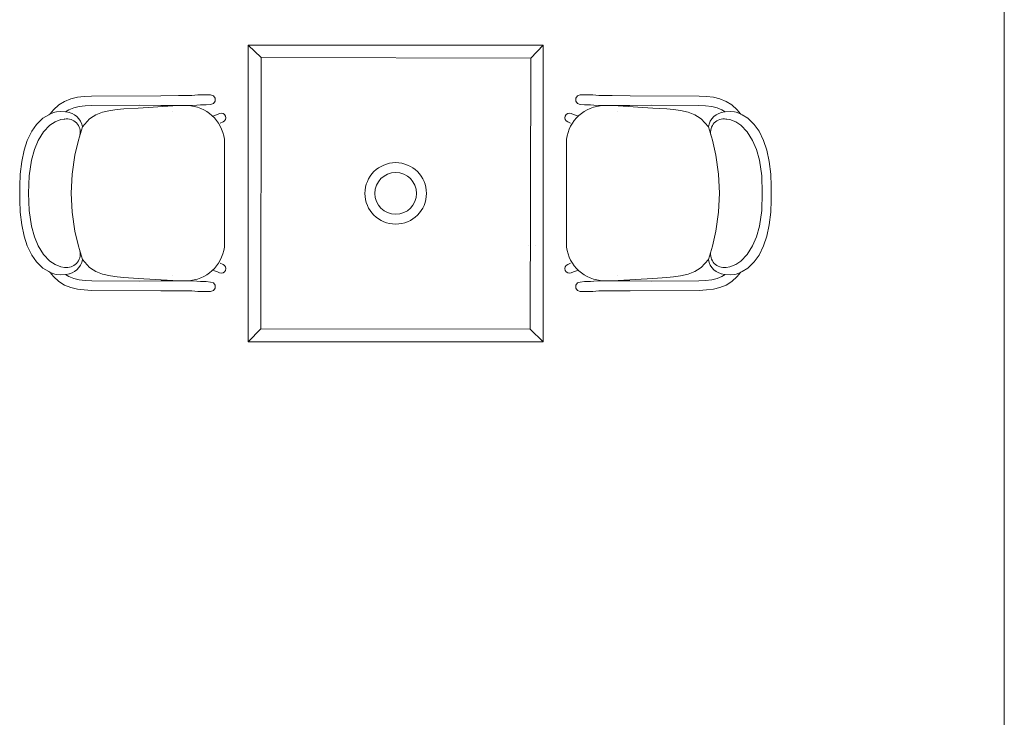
# Model space of a CAD drawing. Header units: millimetres. Extents: x -750 to 72845, y -24282 to 18874.
# Tile 64 of 154: x 59259 to 61785, y 1531 to 3321. Entities that reach past the tile are written whole.
import ezdxf

# ---------------------------------------------------------------- set-up
doc = ezdxf.new("R2010")
doc.units = ezdxf.units.MM
doc.header["$MEASUREMENT"] = 0
doc.layers.add('IRISH HOUSE_HYD AIRPORT_DRAINAGE LAYOUT 1$0$GREY SCALE', color=8, linetype='Continuous')
doc.layers.add('IRISH HOUSE_HYD AIRPORT_DRAINAGE LAYOUT 1$0$GREYSCALE', color=8, linetype='Continuous', lineweight=0)
doc.layers.add('M-MEP-ELPR-EQUIP', color=6, linetype='Continuous', lineweight=20)

# ---------------------------------------------------------------- blocks, each defined once
blk = doc.blocks.new('IRISH HOUSE_HYD AIRPORT_DRAINAGE LAYOUT 1$0$FLOOR PLAN')
at = {"layer": 'IRISH HOUSE_HYD AIRPORT_DRAINAGE LAYOUT 1$0$GREYSCALE', "color": 8, "lineweight": 0, "ltscale": 0.25}
blk.add_line((11785.4, 6245.4), (11785.4, 304.8), dxfattribs=at)
at = {"layer": 'IRISH HOUSE_HYD AIRPORT_DRAINAGE LAYOUT 1$0$GREYSCALE', "color": 8, "lineweight": 0}
for p, q in [((9845.4, 3256), (9878.9, 3223.9)), ((10602.4, 3256), (10570.3, 3222.6)), ((9374.6, 3111.5), (9359.8, 3102.2)), ((9390.5, 3117.9), (9374.6, 3111.5)), ((9407.3, 3122), (9390.5, 3117.9)), ((9425, 3124.2), (9407.3, 3122)), ((9443.7, 3125.2), (9425, 3124.2)), ((9621.3, 3126), (9443.7, 3125.2)), ((9666.8, 3126.1), (9621.3, 3126)), ((9685.3, 3126.2), (9666.8, 3126.1)), ((9695.8, 3126.2), (9685.3, 3126.2)), ((9701.1, 3126.6), (9695.8, 3126.2)), ((9716.5, 3127.9), (9701.1, 3126.6)), ((9729, 3128.2), (9716.5, 3127.9)), ((9748.6, 3128.2), (9729, 3128.2)), ((9748.8, 3128.2), (9748.6, 3128.2)), ((9749, 3128.2), (9748.8, 3128.2)), ((9756.2, 3125.8), (9749, 3128.2)), ((9760.6, 3119.7), (9756.2, 3125.8)), ((9756.2, 3106.1), (9760.6, 3112.2)), ((9760.6, 3112.2), (9760.6, 3119.7)), ((10685.8, 3119.7), (10690.2, 3125.8)), ((10685.8, 3112.2), (10685.8, 3119.7)), ((10690.2, 3106.1), (10685.8, 3112.2)), ((10690.2, 3125.8), (10697.4, 3128.2)), ((10697.4, 3128.2), (10697.6, 3128.2)), ((10697.6, 3128.2), (10697.8, 3128.2)), ((10697.8, 3128.2), (10717.4, 3128.2)), ((10717.4, 3128.2), (10729.9, 3127.9)), ((10729.9, 3127.9), (10745.3, 3126.6)), ((10745.3, 3126.6), (10750.6, 3126.2)), ((10750.6, 3126.2), (10761.1, 3126.2)), ((10761.1, 3126.2), (10779.6, 3126.1)), ((10779.6, 3126.1), (10825.1, 3126)), ((10825.1, 3126), (11002.7, 3125.2)), ((11002.7, 3125.2), (11021.4, 3124.2)), ((11021.4, 3124.2), (11039.1, 3122)), ((11039.1, 3122), (11055.9, 3117.9)), ((11055.9, 3117.9), (11071.8, 3111.5)), ((11071.8, 3111.5), (11086.6, 3102.2)), ((9346.1, 3089.8), (9337.7, 3079.1)), ((9337.7, 3079.1), (9349.1, 3083.7)), ((9359.8, 3102.2), (9346.1, 3089.8)), ((9349.1, 3083.7), (9353.5, 3084.3)), ((9353.5, 3084.3), (9364.6, 3085.4)), ((9376.9, 3084.4), (9364.6, 3085.4)), ((9376.9, 3084.4), (9385.6, 3089.8)), ((9378.5, 3084.2), (9376.9, 3084.4)), ((9385.6, 3089.8), (9397.9, 3094.7)), ((9387.2, 3085.8), (9387.1, 3085.8)), ((9397.9, 3094.7), (9411.7, 3098)), ((9411.7, 3098), (9427.2, 3100)), ((9427.2, 3100), (9444.5, 3100.9)), ((9444.5, 3100.9), (9566.6, 3101.4)), ((9472.1, 3083.5), (9454.9, 3076.7)), ((9472.1, 3083.5), (9492.1, 3088.3)), ((9492.1, 3088.3), (9509.4, 3090.6)), ((9509.4, 3090.6), (9526.7, 3092.1)), ((9526.7, 3092.1), (9562.9, 3094.4)), ((9562.9, 3094.4), (9651.8, 3100.1)), ((9621.4, 3100.5), (9566.6, 3101.4)), ((9666.9, 3100.6), (9621.4, 3100.5)), ((9651.8, 3100.1), (9669.8, 3100.6)), ((9652.5, 3086), (9652.5, 3086)), ((9685.4, 3100.6), (9666.9, 3100.6)), ((9669.8, 3100.6), (9670.2, 3100.6)), ((9670.2, 3100.6), (9673.1, 3100.5)), ((9695.9, 3100.7), (9685.4, 3100.6)), ((9700.7, 3100.8), (9695.9, 3100.7)), ((9714.1, 3101.5), (9700.7, 3100.8)), ((9722.7, 3102.2), (9714.1, 3101.5)), ((9734.9, 3102.4), (9722.7, 3102.2)), ((9737.9, 3102.4), (9734.9, 3102.4)), ((9749, 3103.8), (9737.9, 3102.4)), ((9749, 3103.8), (9756.2, 3106.1)), ((10697.4, 3103.8), (10690.2, 3106.1)), ((10697.4, 3103.8), (10708.5, 3102.4)), ((10708.5, 3102.4), (10711.5, 3102.4)), ((10711.5, 3102.4), (10723.7, 3102.2)), ((10723.7, 3102.2), (10732.3, 3101.5)), ((10732.3, 3101.5), (10745.7, 3100.8)), ((10745.7, 3100.8), (10750.5, 3100.7)), ((10750.5, 3100.7), (10761, 3100.6)), ((10761, 3100.6), (10779.5, 3100.6)), ((10776.2, 3100.6), (10773.3, 3100.5)), ((10776.7, 3100.6), (10776.2, 3100.6)), ((10794.6, 3100.1), (10776.7, 3100.6)), ((10779.5, 3100.6), (10825, 3100.5)), ((10793.9, 3086), (10794, 3086)), ((10883.5, 3094.4), (10794.6, 3100.1)), ((10825, 3100.5), (10879.8, 3101.4)), ((11001.9, 3100.9), (10879.8, 3101.4)), ((10919.7, 3092.1), (10883.5, 3094.4)), ((10937, 3090.6), (10919.7, 3092.1)), ((10954.3, 3088.3), (10937, 3090.6)), ((10974.3, 3083.5), (10954.3, 3088.3)), ((10974.3, 3083.5), (10991.5, 3076.7)), ((11019.2, 3100), (11001.9, 3100.9)), ((11034.7, 3098), (11019.2, 3100)), ((11048.5, 3094.7), (11034.7, 3098)), ((11060.8, 3089.8), (11048.5, 3094.7)), ((11059.2, 3085.8), (11059.3, 3085.8)), ((11069.5, 3084.4), (11060.8, 3089.8)), ((11067.9, 3084.2), (11069.5, 3084.4)), ((11069.5, 3084.4), (11081.8, 3085.4)), ((11092.9, 3084.3), (11081.8, 3085.4)), ((11086.6, 3102.2), (11100.3, 3089.8)), ((11097.4, 3083.7), (11092.9, 3084.3)), ((11108.7, 3079.1), (11097.4, 3083.7)), ((11100.3, 3089.8), (11108.7, 3079.1)), ((9304.2, 3053.8), (9318.7, 3068.3)), ((9318.7, 3068.3), (9333.7, 3076.9)), ((9333.7, 3076.9), (9336.8, 3078.7)), ((9350, 3058.8), (9336.7, 3050)), ((9336.8, 3078.7), (9337.7, 3079.1)), ((9364.8, 3064.9), (9350, 3058.8)), ((9374.5, 3066.2), (9364.8, 3064.9)), ((9375.3, 3066.3), (9374.5, 3066.2)), ((9438.7, 3066.3), (9420.3, 3045.8)), ((9448, 3072.4), (9438.7, 3066.3)), ((9454.9, 3076.7), (9448, 3072.4)), ((9756.3, 3074.3), (9766.4, 3077.5)), ((9766.4, 3077.5), (9772, 3080.1)), ((9772, 3080.1), (9772.2, 3080.2)), ((9772.2, 3080.2), (9776.6, 3081.1)), ((9780.9, 3058.7), (9773.9, 3055.3)), ((9776.6, 3081.1), (9781, 3080.2)), ((9781, 3058.8), (9780.9, 3058.7)), ((9781, 3080.2), (9784.8, 3077.7)), ((9784.8, 3061.3), (9781, 3058.8)), ((9784.8, 3077.7), (9787.3, 3073.9)), ((9787.3, 3065), (9784.8, 3061.3)), ((9787.3, 3073.9), (9788.2, 3069.5)), ((9788.2, 3069.5), (9787.3, 3065)), ((10659.1, 3073.9), (10658.2, 3069.5)), ((10658.2, 3069.5), (10659.1, 3065)), ((10661.6, 3077.7), (10659.1, 3073.9)), ((10659.1, 3065), (10661.6, 3061.3)), ((10665.4, 3080.2), (10661.6, 3077.7)), ((10661.6, 3061.3), (10665.4, 3058.8)), ((10669.8, 3081.1), (10665.4, 3080.2)), ((10665.4, 3058.8), (10665.5, 3058.7)), ((10665.5, 3058.7), (10672.6, 3055.3)), ((10674.2, 3080.2), (10669.8, 3081.1)), ((10674.4, 3080.1), (10674.2, 3080.2)), ((10680.1, 3077.5), (10674.4, 3080.1)), ((10690.1, 3074.3), (10680.1, 3077.5)), ((10991.5, 3076.7), (10998.4, 3072.4)), ((10998.4, 3072.4), (11007.7, 3066.3)), ((11007.7, 3066.3), (11026.1, 3045.8)), ((11071.1, 3066.3), (11071.9, 3066.2)), ((11071.9, 3066.2), (11081.6, 3064.9)), ((11081.6, 3064.9), (11096.4, 3058.8)), ((11096.4, 3058.8), (11109.8, 3050)), ((11109.6, 3078.7), (11108.7, 3079.1)), ((11112.7, 3076.9), (11109.6, 3078.7)), ((11127.7, 3068.3), (11112.7, 3076.9)), ((11142.2, 3053.8), (11127.7, 3068.3)), ((9290, 3034.6), (9278.7, 3011)), ((9290, 3034.6), (9302.6, 3052.4)), ((9302.6, 3052.4), (9304.2, 3053.8)), ((9320.5, 3033.5), (9306.6, 3011.3)), ((9336.7, 3050), (9320.5, 3033.5)), ((9420.3, 3045.8), (9409.9, 3012.1)), ((11026.1, 3045.8), (11036.5, 3012.1)), ((11109.8, 3050), (11125.9, 3033.5)), ((11125.9, 3033.5), (11139.8, 3011.3)), ((11143.8, 3052.4), (11142.2, 3053.8)), ((11156.4, 3034.6), (11143.8, 3052.4)), ((11156.4, 3034.6), (11167.7, 3011)), ((9278.7, 3011), (9270.6, 2986.4)), ((9306.6, 3011.3), (9296.8, 2988)), ((9409.9, 3012.1), (9400.8, 2973.2)), ((9784.3, 3014.3), (9784.3, 2737.5)), ((10662.1, 3014.3), (10662.1, 2737.5)), ((11036.5, 3012.1), (11045.6, 2973.2)), ((11139.8, 3011.3), (11149.6, 2988)), ((11167.7, 3011), (11175.8, 2986.4)), ((9270.6, 2986.4), (9264.3, 2957)), ((9296.8, 2988), (9289.5, 2960.3)), ((11149.6, 2988), (11157, 2960.3)), ((11175.8, 2986.4), (11182.2, 2957)), ((9264.3, 2957), (9260.4, 2924.7)), ((9289.5, 2960.3), (9283.2, 2920.6)), ((9400.8, 2973.2), (9393.9, 2924.7)), ((11045.6, 2973.2), (11052.5, 2924.7)), ((11157, 2960.3), (11163.2, 2920.6)), ((11182.2, 2957), (11186, 2924.7)), ((9260.4, 2924.7), (9259.2, 2893.9)), ((9283.2, 2920.6), (9282, 2875.9)), ((9393.9, 2924.7), (9391.5, 2876)), ((11052.5, 2924.7), (11054.9, 2876)), ((11163.2, 2920.6), (11164.4, 2875.9)), ((11186, 2924.7), (11187.2, 2893.9)), ((9259.2, 2893.9), (9259.4, 2875.9)), ((11187.2, 2893.9), (11187, 2875.9)), ((9259.2, 2858), (9259.4, 2875.9)), ((9260.4, 2827.1), (9259.2, 2858)), ((9282, 2875.9), (9283.2, 2831.3)), ((9391.5, 2876), (9391.5, 2875.9)), ((9391.5, 2876), (9391.5, 2875.9)), ((9391.5, 2875.9), (9393.9, 2827.2)), ((11054.9, 2875.9), (11052.5, 2827.2)), ((11054.9, 2876), (11054.9, 2875.9)), ((11054.9, 2876), (11054.9, 2875.9)), ((11164.4, 2875.9), (11163.2, 2831.3)), ((11186, 2827.1), (11187.2, 2858)), ((11187.2, 2858), (11187, 2875.9)), ((9283.2, 2831.3), (9289.5, 2791.5)), ((11163.2, 2831.3), (11157, 2791.5)), ((9264.3, 2794.9), (9260.4, 2827.1)), ((9393.9, 2827.2), (9400.8, 2778.7)), ((11052.5, 2827.2), (11045.6, 2778.7)), ((11182.2, 2794.9), (11186, 2827.1)), ((9270.6, 2765.4), (9264.3, 2794.9)), ((9289.5, 2791.5), (9296.8, 2763.8)), ((11157, 2791.5), (11149.6, 2763.8)), ((11175.8, 2765.4), (11182.2, 2794.9)), ((9278.7, 2740.9), (9270.6, 2765.4)), ((9296.8, 2763.8), (9306.6, 2740.5)), ((9400.8, 2778.7), (9409.9, 2739.7)), ((11045.6, 2778.7), (11036.5, 2739.7)), ((11149.6, 2763.8), (11139.8, 2740.5)), ((11167.7, 2740.9), (11175.8, 2765.4)), ((9290, 2717.2), (9278.7, 2740.9)), ((9306.6, 2740.5), (9320.5, 2718.3)), ((9409.9, 2739.7), (9420.3, 2706.1)), ((10564.4, 2742.5), (10564.7, 2742.5)), ((10582.2, 2742.9), (10582.6, 2742.9)), ((11036.5, 2739.7), (11026.1, 2706.1)), ((11139.8, 2740.5), (11125.9, 2718.3)), ((11156.4, 2717.2), (11167.7, 2740.9)), ((9290, 2717.2), (9302.6, 2699.5)), ((9336.7, 2701.9), (9320.5, 2718.3)), ((9438.7, 2685.5), (9420.3, 2706.1)), ((11007.7, 2685.5), (11026.1, 2706.1)), ((11109.8, 2701.9), (11125.9, 2718.3)), ((11156.4, 2717.2), (11143.8, 2699.5)), ((9302.6, 2699.5), (9304.2, 2698.1)), ((9304.2, 2698.1), (9318.7, 2683.5)), ((9318.7, 2683.5), (9333.7, 2675)), ((9350, 2693.1), (9336.7, 2701.9)), ((9364.8, 2687), (9350, 2693.1)), ((9374.5, 2685.6), (9364.8, 2687)), ((9375.3, 2685.5), (9374.5, 2685.6)), ((9448, 2679.5), (9438.7, 2685.5)), ((9454.9, 2675.1), (9448, 2679.5)), ((9780.9, 2693.1), (9773.9, 2696.6)), ((9781, 2693.1), (9780.9, 2693.1)), ((9784.8, 2690.6), (9781, 2693.1)), ((9787.3, 2686.8), (9784.8, 2690.6)), ((9784.8, 2674.2), (9787.3, 2677.9)), ((9788.2, 2682.4), (9787.3, 2686.8)), ((9787.3, 2677.9), (9788.2, 2682.4)), ((10658.2, 2682.4), (10659.1, 2686.8)), ((10659.1, 2677.9), (10658.2, 2682.4)), ((10659.1, 2686.8), (10661.6, 2690.6)), ((10661.6, 2674.2), (10659.1, 2677.9)), ((10661.6, 2690.6), (10665.4, 2693.1)), ((10665.4, 2693.1), (10665.5, 2693.1)), ((10665.5, 2693.1), (10672.6, 2696.6)), ((10991.5, 2675.1), (10998.4, 2679.5)), ((10998.4, 2679.5), (11007.7, 2685.5)), ((11071.1, 2685.5), (11071.9, 2685.6)), ((11071.9, 2685.6), (11081.6, 2687)), ((11081.6, 2687), (11096.4, 2693.1)), ((11096.4, 2693.1), (11109.8, 2701.9)), ((11127.7, 2683.5), (11112.7, 2675)), ((11142.2, 2698.1), (11127.7, 2683.5)), ((11143.8, 2699.5), (11142.2, 2698.1)), ((9333.7, 2675), (9336.8, 2673.1)), ((9336.8, 2673.1), (9337.7, 2672.8)), ((9337.7, 2672.8), (9349.1, 2668.2)), ((9346.1, 2662), (9337.7, 2672.8)), ((9359.8, 2649.6), (9346.1, 2662)), ((9349.1, 2668.2), (9353.5, 2667.6)), ((9353.5, 2667.6), (9364.6, 2666.5)), ((9376.9, 2667.5), (9364.6, 2666.5)), ((9378.5, 2667.6), (9376.9, 2667.5)), ((9376.9, 2667.5), (9385.6, 2662.1)), ((9385.6, 2662.1), (9397.9, 2657.1)), ((9387.2, 2666.1), (9387.1, 2666.1)), ((9397.9, 2657.1), (9411.7, 2653.8)), ((9411.7, 2653.8), (9427.2, 2651.9)), ((9472.1, 2668.3), (9454.9, 2675.1)), ((9472.1, 2668.3), (9492.1, 2663.5)), ((9492.1, 2663.5), (9509.4, 2661.2)), ((9509.4, 2661.2), (9526.7, 2659.8)), ((9526.7, 2659.8), (9562.9, 2657.4)), ((9562.9, 2657.4), (9651.8, 2651.7)), ((9652.5, 2665.9), (9652.5, 2665.9)), ((9756.3, 2677.6), (9766.4, 2674.4)), ((9766.4, 2674.4), (9772, 2671.7)), ((9772, 2671.7), (9772.2, 2671.7)), ((9772.2, 2671.7), (9776.6, 2670.8)), ((9776.6, 2670.8), (9781, 2671.7)), ((9781, 2671.7), (9784.8, 2674.2)), ((10665.4, 2671.7), (10661.6, 2674.2)), ((10669.8, 2670.8), (10665.4, 2671.7)), ((10674.2, 2671.7), (10669.8, 2670.8)), ((10674.4, 2671.7), (10674.2, 2671.7)), ((10680.1, 2674.4), (10674.4, 2671.7)), ((10690.1, 2677.6), (10680.1, 2674.4)), ((10793.9, 2665.9), (10794, 2665.9)), ((10883.5, 2657.4), (10794.6, 2651.7)), ((10919.7, 2659.8), (10883.5, 2657.4)), ((10937, 2661.2), (10919.7, 2659.8)), ((10954.3, 2663.5), (10937, 2661.2)), ((10974.3, 2668.3), (10954.3, 2663.5)), ((10974.3, 2668.3), (10991.5, 2675.1)), ((11034.7, 2653.8), (11019.2, 2651.9)), ((11048.5, 2657.1), (11034.7, 2653.8)), ((11060.8, 2662.1), (11048.5, 2657.1)), ((11059.2, 2666.1), (11059.3, 2666.1)), ((11069.5, 2667.5), (11060.8, 2662.1)), ((11067.9, 2667.6), (11069.5, 2667.5)), ((11069.5, 2667.5), (11081.8, 2666.5)), ((11092.9, 2667.6), (11081.8, 2666.5)), ((11086.6, 2649.6), (11100.3, 2662)), ((11097.4, 2668.2), (11092.9, 2667.6)), ((11108.7, 2672.8), (11097.4, 2668.2)), ((11100.3, 2662), (11108.7, 2672.8)), ((11109.6, 2673.1), (11108.7, 2672.8)), ((11112.7, 2675), (11109.6, 2673.1)), ((9374.6, 2640.3), (9359.8, 2649.6)), ((9390.5, 2633.9), (9374.6, 2640.3)), ((9407.3, 2629.9), (9390.5, 2633.9)), ((9425, 2627.6), (9407.3, 2629.9)), ((9443.7, 2626.7), (9425, 2627.6)), ((9427.2, 2651.9), (9444.5, 2651)), ((9444.5, 2651), (9566.6, 2650.4)), ((9621.4, 2651.4), (9566.6, 2650.4)), ((9666.9, 2651.3), (9621.4, 2651.4)), ((9651.8, 2651.7), (9669.8, 2651.2)), ((9685.4, 2651.2), (9666.9, 2651.3)), ((9669.8, 2651.2), (9670.2, 2651.2)), ((9670.2, 2651.2), (9673.1, 2651.3)), ((9695.9, 2651.1), (9685.4, 2651.2)), ((9700.7, 2651.1), (9695.9, 2651.1)), ((9714.1, 2650.4), (9700.7, 2651.1)), ((9722.7, 2649.7), (9714.1, 2650.4)), ((9734.9, 2649.4), (9722.7, 2649.7)), ((9737.9, 2649.4), (9734.9, 2649.4)), ((9749, 2648.1), (9737.9, 2649.4)), ((9749, 2648.1), (9756.2, 2645.7)), ((9756.2, 2645.7), (9760.6, 2639.6)), ((9760.6, 2632.1), (9756.2, 2626)), ((9760.6, 2639.6), (9760.6, 2632.1)), ((10690.2, 2645.7), (10685.8, 2639.6)), ((10685.8, 2639.6), (10685.8, 2632.1)), ((10685.8, 2632.1), (10690.2, 2626)), ((10697.4, 2648.1), (10690.2, 2645.7)), ((10697.4, 2648.1), (10708.5, 2649.4)), ((10708.5, 2649.4), (10711.5, 2649.4)), ((10711.5, 2649.4), (10723.7, 2649.7)), ((10723.7, 2649.7), (10732.3, 2650.4)), ((10732.3, 2650.4), (10745.7, 2651.1)), ((10745.7, 2651.1), (10750.5, 2651.1)), ((10750.5, 2651.1), (10761, 2651.2)), ((10761, 2651.2), (10779.5, 2651.3)), ((10776.2, 2651.2), (10773.3, 2651.3)), ((10776.7, 2651.2), (10776.2, 2651.2)), ((10794.6, 2651.7), (10776.7, 2651.2)), ((10779.5, 2651.3), (10825, 2651.4)), ((10825, 2651.4), (10879.8, 2650.4)), ((11001.9, 2651), (10879.8, 2650.4)), ((11019.2, 2651.9), (11001.9, 2651)), ((11002.7, 2626.7), (11021.4, 2627.6)), ((11021.4, 2627.6), (11039.1, 2629.9)), ((11039.1, 2629.9), (11055.9, 2633.9)), ((11055.9, 2633.9), (11071.8, 2640.3)), ((11071.8, 2640.3), (11086.6, 2649.6)), ((9621.3, 2625.8), (9443.7, 2626.7)), ((9666.8, 2625.8), (9621.3, 2625.8)), ((9685.3, 2625.7), (9666.8, 2625.8)), ((9695.8, 2625.6), (9685.3, 2625.7)), ((9701.1, 2625.2), (9695.8, 2625.6)), ((9716.5, 2624), (9701.1, 2625.2)), ((9729, 2623.7), (9716.5, 2624)), ((9748.6, 2623.7), (9729, 2623.7)), ((9748.8, 2623.7), (9748.6, 2623.7)), ((9749, 2623.7), (9748.8, 2623.7)), ((9756.2, 2626), (9749, 2623.7)), ((10690.2, 2626), (10697.4, 2623.7)), ((10697.4, 2623.7), (10697.6, 2623.7)), ((10697.6, 2623.7), (10697.8, 2623.7)), ((10697.8, 2623.7), (10717.4, 2623.7)), ((10717.4, 2623.7), (10729.9, 2624)), ((10729.9, 2624), (10745.3, 2625.2)), ((10745.3, 2625.2), (10750.6, 2625.6)), ((10750.6, 2625.6), (10761.1, 2625.7)), ((10761.1, 2625.7), (10779.6, 2625.8)), ((10779.6, 2625.8), (10825.1, 2625.8)), ((10825.1, 2625.8), (11002.7, 2626.7)), ((9845.4, 2494.7), (9877.5, 2528.2)), ((10602.4, 2494.7), (10568.9, 2526.8))]:
    blk.add_line(p, q, dxfattribs=at)
at = {"layer": 'IRISH HOUSE_HYD AIRPORT_DRAINAGE LAYOUT 1$0$GREYSCALE', "color": 8, "lineweight": 0, "ltscale": 3}
for p, q in [((9845.4, 2494.7), (9845.4, 3256)), ((9845.4, 3256), (10602.4, 3256)), ((10602.4, 3256), (10602.4, 2494.7)), ((9877.5, 2528.2), (9878.9, 3223.9)), ((9878.9, 3223.9), (10570.3, 3222.6)), ((10570.3, 3222.6), (10568.9, 2526.8)), ((10568.9, 2526.8), (9877.5, 2528.2)), ((10602.4, 2494.7), (9845.4, 2494.7))]:
    blk.add_line(p, q, dxfattribs=at)
at = {"layer": 'IRISH HOUSE_HYD AIRPORT_DRAINAGE LAYOUT 1$0$GREYSCALE', "color": 8, "lineweight": 0}
for radius in [78.9, 53.5]:
    blk.add_circle((10223.9, 2875.4), radius, dxfattribs=at)
for centre, radius, start, end in [((9375.2, 3038.7), 45.6, 8.8864, 85.879), ((9686.2, 3001.8), 98.9, 7.2909, 88.3551), ((10760.3, 3001.8), 98.9, 91.6449, 172.7091), ((11071.2, 3038.7), 45.6, 94.121, 171.1136), ((9380.1, 3032.1), 34.5, 348.2401, 99.3448), ((11066.3, 3032.1), 34.5, 80.6552, 191.7599), ((9686.2, 2750.1), 98.9, 271.6449, 352.7091), ((10760.3, 2750.1), 98.9, 187.2909, 268.3551), ((9380.1, 2719.7), 34.5, 260.6552, 11.7599), ((9375.2, 2713.1), 45.6, 274.121, 351.1136), ((11071.2, 2713.1), 45.6, 188.8864, 265.879), ((11066.3, 2719.7), 34.5, 168.2401, 279.3448)]:
    blk.add_arc(centre, radius, start, end, dxfattribs=at)
blk = doc.blocks.new('IRISH HOUSE_HYD AIRPORT_DRAINAGE LAYOUT 1')
at = {"layer": 'IRISH HOUSE_HYD AIRPORT_DRAINAGE LAYOUT 1$0$GREY SCALE'}
blk.add_blockref('IRISH HOUSE_HYD AIRPORT_DRAINAGE LAYOUT 1$0$FLOOR PLAN', (0, 0), dxfattribs=at)

msp = doc.modelspace()

# ---------------------------------------------------------------- block references
at = {"layer": 'M-MEP-ELPR-EQUIP'}
msp.add_blockref('IRISH HOUSE_HYD AIRPORT_DRAINAGE LAYOUT 1', (50000, 0), dxfattribs=at)

doc.saveas('drawing.dxf')
